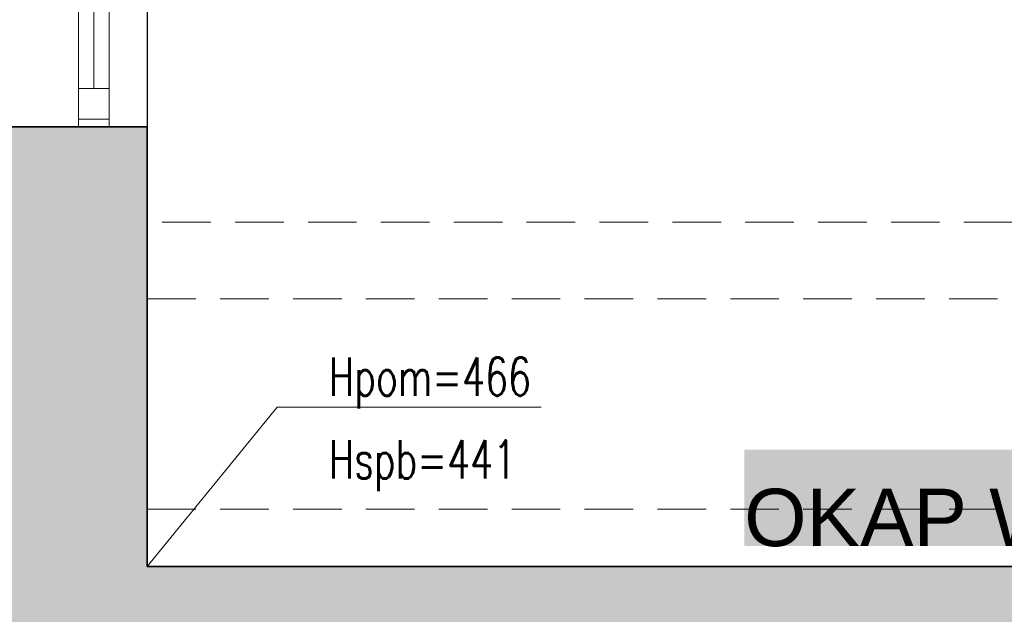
# Model space of a CAD drawing. Header units: millimetres. Extents: x 14400 to 93787, y -21104 to 39413.
# Tile 181 of 256: x 23544 to 23801, y 17543 to 17698. Entities that reach past the tile are written whole.
import ezdxf

# ---------------------------------------------------------------- set-up
doc = ezdxf.new("R2010")
doc.units = ezdxf.units.MM
doc.linetypes.add('HIDDEN', pattern=[9.525, 6.35, -3.175])
for name, color, linetype, lineweight in [('!MODUS_HATCH_ŚCIANA', 254, 'Continuous', 9), ('__MODUS_ŚCIANY', 2, 'Continuous', 35), ('Cienka', 3, 'Continuous', 9), ('FL_WENTYLACJA', 7, 'Continuous', 50), ('Okna', 3, 'Continuous', 13), ('Opis', 8, 'Continuous', 13), ('Widok', 1, 'Continuous', 15)]:
    doc.layers.add(name, color=color, linetype=linetype, lineweight=lineweight)
doc.styles.add('ARCHETYP', font='romans.shx', dxfattribs={"height": 15})
doc.styles.get("Standard").update_dxf_attribs({"font": 'arial.ttf'})

msp = doc.modelspace()

# ---------------------------------------------------------------- hatches: boundary and pattern name
at = {"layer": '!MODUS_HATCH_ŚCIANA', "ltscale": 2}
h = msp.add_hatch(color=8, dxfattribs=at)
h.dxf.hatch_style = 1
h.paths.add_polyline_path([(24142.18233, 17349.36372), (24172.18233, 17349.36372), (24172.18233, 17390.36372), (24142.18233, 17390.36372), (24142.18233, 17555.36372), (23577.18233, 17555.36372), (23577.18233, 17670.36372), (23537.18233, 17670.36372), (23537.18233, 17515.36372), (23577.18233, 17515.36372), (23577.18233, 17530.36372), (24052.18233, 17530.36372), (24052.18233, 17261.36372), (23577.18233, 17261.36372), (23577.18233, 17274.36372), (23562.18233, 17274.36372), (23537.18233, 17274.36372), (23537.18233, 17221.36372), (23562.18233, 17221.36372), (23577.18233, 17221.36372), (23577.18233, 17238.36372), (23913.18233, 17238.36372), (23913.18233, 16928.36372), (23705.18233, 16928.36372), (23705.18233, 16894.36372), (24127.18233, 16894.36372), (24127.18233, 16928.36372), (23940.18233, 16928.36372), (23940.18233, 17238.36372), (24127.18233, 17238.36372), (24127.18233, 17081.36372), (24142.18233, 17081.36372)])

# ---------------------------------------------------------------- linework, layer by layer
at = {"layer": '__MODUS_ŚCIANY', "color": 8}
msp.add_lwpolyline([(23537.18233, 17515.36372), (23537.18233, 17670.36372), (23577.18233, 17670.36372), (23577.18233, 17555.36372), (24142.18233, 17555.36372)], dxfattribs=at)
at = {"layer": 'Cienka', "color": 8, "linetype": 'HIDDEN', "ltscale": 2}
for points in [[(24127.18233, 17645.36372), (23577.18233, 17645.36372)], [(23577.18233, 17625.36372), (24127.18233, 17625.36372)], [(23577.18233, 17570.36372), (24127.18233, 17570.36372)]]:
    msp.add_lwpolyline(points, dxfattribs=at)
at = {"layer": 'DEFPOINTS', "color": 8}
msp.add_lwpolyline([(23577.18233, 17925.36372), (23577.18233, 17555.36372), (24142.18233, 17555.36372), (24142.18233, 17390.36372), (24733.18233, 17390.36372), (24733.18233, 17925.36372), (23577.18233, 17925.36372)], dxfattribs=at)
at = {"layer": 'Okna', "color": 8, "ltscale": 2}
for points in [[(23559.18233, 17775.36372), (23559.18233, 17670.36372)], [(23567.18233, 17775.36372), (23567.18233, 17670.36372)], [(23563.18233, 17765.36372), (23563.18233, 17680.36372)]]:
    msp.add_lwpolyline(points, dxfattribs=at)
msp.add_lwpolyline([(23559.18233, 17680.36372), (23567.18233, 17680.36372), (23567.18233, 17672.36372), (23559.18233, 17672.36372)], close=True, dxfattribs=at)
at = {"layer": 'Opis', "color": 8}
msp.add_lwpolyline([(23577.18233, 17555.36372), (23611.13235, 17597.00097), (23680.15874, 17597.00097)], dxfattribs=at)
at = {"layer": 'Widok', "color": 8}
msp.add_lwpolyline([(23577.18233, 17775.36372), (23577.18233, 17670.36372)], dxfattribs=at)

# ---------------------------------------------------------------- texts
at = {"layer": 'FL_WENTYLACJA', "insert": (23733.20212, 17585.88555), "char_height": 15, "attachment_point": 1, "bg_fill": 1, "box_fill_scale": 1, "bg_fill_color": 255, "bg_fill_transparency": 0}
msp.add_mtext('OKAP W=1440 m{\\H0.7x;\\A1;\\S3^ ;}/h', dxfattribs=at)
at = {"layer": 'Opis', "color": 8, "style": 'ARCHETYP', "width": 0.7}
for s, p in [('Hpom=466', (23624.66867, 17600.01522)), ('Hspb=441', (23624.66867, 17578.35471))]:
    msp.add_text(s, height=10, rotation=0, dxfattribs=at).set_placement(p)

doc.saveas('drawing.dxf')
